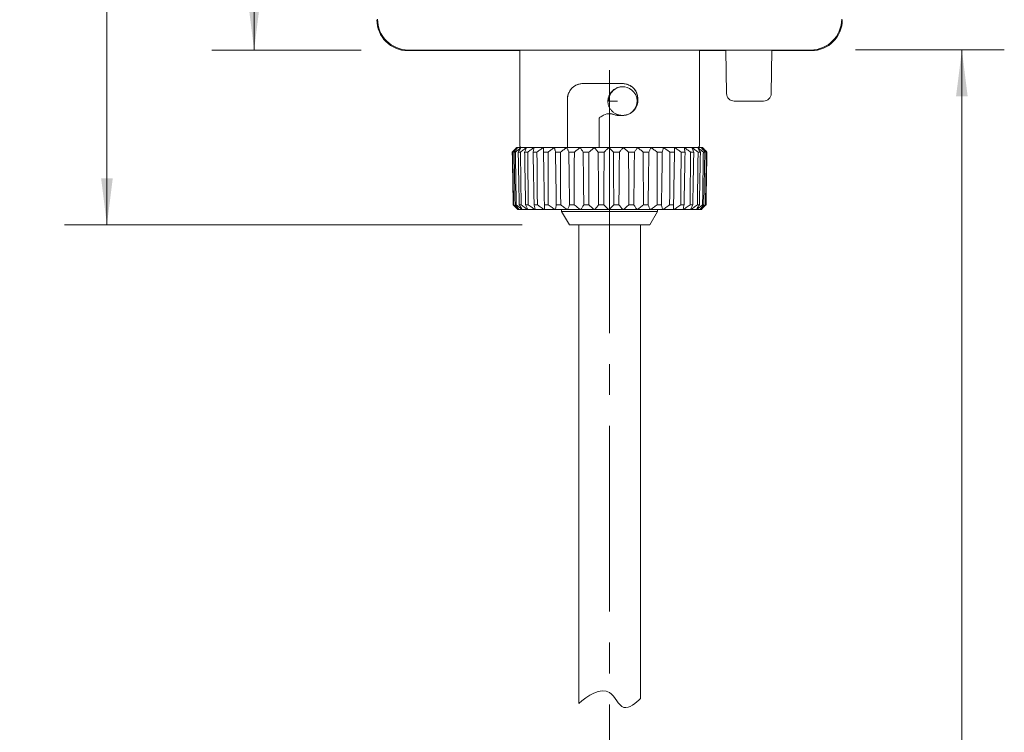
# Model space of a CAD drawing. Header units: millimetres. Extents: x 0 to 320, y 0 to 460.
# Tile 3 of 14: x 34 to 98, y 221 to 267. Entities that reach past the tile are written whole.
import ezdxf

# ---------------------------------------------------------------- set-up
doc = ezdxf.new("R2010")
doc.units = ezdxf.units.MM
doc.linetypes.add('대시 도트', pattern=[18, 12, -2, 2, -2])
doc.layers.get('0').update_dxf_attribs({"lineweight": 18})
for name, color, linetype, lineweight in [('실선 레이어', 7, 'Continuous', 18), ('중심선 레이어', 1, '대시 도트', 18), ('치수 레이어', 3, 'Continuous', 18)]:
    doc.layers.add(name, color=color, linetype=linetype, lineweight=lineweight)
doc.styles.add('MX_NOTE_STANDARD', font='isocp.shx', dxfattribs={"bigfont": 'extfont.shx'})
doc.dimstyles.new('MXDIMSTYLE', dxfattribs={"dimscale": 1.2, "dimtxt": 3.2, "dimasz": 2.5, "dimexe": 2.286, "dimexo": 2.54, "dimgap": 1, "dimtad": 1, "dimdec": 1, "dimdsep": 46, "dimtxsty": 'MX_NOTE_STANDARD', "dimblk": '_CAXARROW', "dimcen": 2.5, "dimdle": 5, "dimclrd": 1, "dimclre": 1, "dimclrt": 2, "dimadec": 0, "dimazin": 0, "dimtfac": 1, "dimtdec": 4, "dimtmove": 0, "dimatfit": 2, "dimfxl": 0, "dimtolj": 1, "dimarcsym": 0})

# ---------------------------------------------------------------- blocks, each defined once
blk = doc.blocks.new('*X3')
at = {"layer": '치수 레이어', "linetype": 'Continuous', "lineweight": 0}
for points in [[(49.317, 294.771), (48.942, 291.771), (49.692, 291.771)], [(49.317, 264.771), (48.942, 267.771), (49.692, 267.771)]]:
    blk.add_hatch(color=1, dxfattribs=at).paths.add_polyline_path(points, flags=0)
at = {"layer": '치수 레이어', "color": 1, "linetype": 'Continuous', "lineweight": 0}
for p, q in [((56.244, 294.771), (46.574, 294.771)), ((49.317, 264.771), (49.317, 294.771)), ((56.244, 264.771), (46.574, 264.771))]:
    blk.add_line(p, q, dxfattribs=at)
at = {"layer": '치수 레이어', "color": 2, "linetype": 'Continuous', "lineweight": 0, "insert": (46.197, 279.771), "char_height": 3.84, "width": 8.77714, "attachment_point": 5, "rotation": 90, "style": 'MX_NOTE_STANDARD'}
blk.add_mtext('30', dxfattribs=at)
blk = doc.blocks.new('_CAXARROW')
blk.add_hatch(color=0).paths.add_polyline_path([(0, 0), (-1, 0.125), (-1, -0.125)], flags=0)
blk = doc.blocks.new('*X4')
at = {"layer": '치수 레이어', "linetype": 'Continuous', "lineweight": 0}
for points in [[(39.805, 294.81), (40.18, 291.81), (39.43, 291.81)], [(39.805, 253.471), (40.18, 256.471), (39.43, 256.471)]]:
    blk.add_hatch(color=1, dxfattribs=at).paths.add_polyline_path(points, flags=0)
at = {"layer": '치수 레이어', "color": 1, "linetype": 'Continuous', "lineweight": 0}
for p, q in [((56.204, 294.81), (37.062, 294.81)), ((39.805, 294.81), (39.805, 253.471)), ((66.644, 253.471), (37.062, 253.471))]:
    blk.add_line(p, q, dxfattribs=at)
at = {"layer": '치수 레이어', "color": 2, "linetype": 'Continuous', "lineweight": 0, "insert": (36.685, 274.14), "char_height": 3.84, "width": 14.26286, "attachment_point": 5, "rotation": 90, "style": 'MX_NOTE_STANDARD'}
blk.add_mtext('41.3', dxfattribs=at)
blk = doc.blocks.new('*X5')
at = {"layer": '치수 레이어', "linetype": 'Continuous', "lineweight": 0}
for points in [[(95.057, 264.777), (94.682, 261.777), (95.432, 261.777)], [(95.057, 155.184), (94.682, 158.184), (95.432, 158.184)]]:
    blk.add_hatch(color=1, dxfattribs=at).paths.add_polyline_path(points, flags=0)
at = {"layer": '치수 레이어', "color": 1, "linetype": 'Continuous', "lineweight": 0}
for p, q in [((88.177, 264.777), (97.8, 264.777)), ((95.057, 155.184), (95.057, 264.777)), ((76.348, 155.184), (97.8, 155.184))]:
    blk.add_line(p, q, dxfattribs=at)
at = {"layer": '치수 레이어', "color": 2, "lineweight": 0, "insert": (91.937, 209.981), "char_height": 3.84, "width": 20.29714, "attachment_point": 5, "rotation": 90, "style": 'MX_NOTE_STANDARD'}
blk.add_mtext('2000', dxfattribs=at)

msp = doc.modelspace()

# ---------------------------------------------------------------- linework, layer by layer
for p, q in [((59.252, 264.731), (66.492, 264.731)), ((59.292, 264.771), (85.292, 264.771)), ((66.492, 264.771), (66.492, 258.571)), ((78.092, 264.771), (78.092, 258.571)), ((78.092, 264.731), (79.797, 264.731)), ((79.797, 264.771), (79.846, 261.962)), ((82.737, 261.962), (82.786, 264.771)), ((82.786, 264.731), (85.331, 264.731)), ((73.149, 262.396), (73.107, 262.396)), ((69.562, 261.6), (69.562, 258.571)), ((69.566, 258.471), (69.566, 261.596)), ((74.119, 261.543), (74.119, 261.598)), ((74.123, 261.602), (74.123, 261.539)), ((72.802, 261.471), (72.234, 261.471)), ((82.237, 261.471), (80.346, 261.471)), ((71.62, 258.471), (71.62, 260.342)), ((71.624, 260.34), (71.624, 258.571)), ((73.109, 260.546), (73.149, 260.546)), ((66.294, 258.471), (66.241, 258.417)), ((66.294, 258.471), (66.626, 258.471)), ((66.633, 258.471), (66.626, 258.471)), ((66.724, 258.471), (66.633, 258.471)), ((69.562, 258.471), (66.724, 258.471)), ((69.562, 258.471), (69.564, 258.471)), ((69.564, 258.471), (71.623, 258.471)), ((71.624, 258.471), (71.623, 258.471)), ((77.859, 258.471), (71.624, 258.471)), ((77.951, 258.471), (77.859, 258.471)), ((77.957, 258.471), (77.951, 258.471)), ((77.957, 258.471), (78.289, 258.471)), ((78.342, 258.417), (78.289, 258.471)), ((66.029, 258.168), (66.002, 258.168)), ((66.117, 258.168), (66.205, 258.168)), ((66.385, 258.168), (66.531, 258.168)), ((66.799, 258.168), (66.998, 258.168)), ((67.347, 258.168), (67.596, 258.168)), ((68.017, 258.168), (68.31, 258.168)), ((68.793, 258.168), (69.122, 258.168)), ((69.655, 258.168), (70.012, 258.168)), ((70.581, 258.168), (70.958, 258.168)), ((71.55, 258.168), (71.936, 258.168)), ((72.537, 258.168), (72.924, 258.168)), ((73.896, 258.168), (73.518, 258.168)), ((74.828, 258.168), (74.469, 258.168)), ((75.698, 258.168), (75.366, 258.168)), ((76.484, 258.168), (76.187, 258.168)), ((77.167, 258.168), (76.913, 258.168)), ((77.73, 258.168), (77.524, 258.168)), ((78.159, 258.168), (78.007, 258.168)), ((78.443, 258.168), (78.349, 258.168)), ((78.576, 258.168), (78.542, 258.168)), ((66.062, 254.763), (66.085, 254.763)), ((66.181, 254.763), (66.256, 254.763)), ((66.45, 254.763), (66.574, 254.763)), ((66.863, 254.763), (67.034, 254.763)), ((67.41, 254.763), (67.623, 254.763)), ((68.077, 254.763), (68.327, 254.763)), ((68.848, 254.763), (69.129, 254.763)), ((69.703, 254.763), (70.009, 254.763)), ((70.623, 254.763), (70.945, 254.763)), ((71.583, 254.763), (71.914, 254.763)), ((72.561, 254.763), (72.892, 254.763)), ((73.532, 254.763), (73.855, 254.763)), ((74.473, 254.763), (74.78, 254.763)), ((75.36, 254.763), (75.644, 254.763)), ((76.171, 254.763), (76.425, 254.763)), ((76.887, 254.763), (77.105, 254.763)), ((77.49, 254.763), (77.665, 254.763)), ((77.964, 254.763), (78.094, 254.763)), ((78.299, 254.763), (78.38, 254.763)), ((78.486, 254.763), (78.515, 254.763)), ((66.339, 254.485), (66.354, 254.471)), ((66.354, 254.471), (66.404, 254.471)), ((66.42, 254.471), (66.612, 254.471)), ((66.632, 254.471), (66.96, 254.471)), ((66.982, 254.471), (67.439, 254.471)), ((67.463, 254.471), (68.049, 254.471)), ((68.064, 254.471), (68.751, 254.471)), ((68.768, 254.471), (69.541, 254.471)), ((69.192, 254.471), (69.192, 254.337)), ((69.192, 254.337), (69.692, 253.471)), ((69.192, 254.337), (72.292, 254.337)), ((69.559, 254.471), (70.398, 254.471)), ((70.417, 254.471), (71.301, 254.471)), ((71.322, 254.471), (72.229, 254.471)), ((72.25, 254.471), (73.159, 254.471)), ((72.292, 254.337), (75.392, 254.337)), ((73.179, 254.471), (74.067, 254.471)), ((74.087, 254.471), (74.932, 254.471)), ((74.892, 253.471), (75.392, 254.337)), ((74.95, 254.471), (75.731, 254.471)), ((75.392, 254.337), (75.392, 254.471)), ((75.748, 254.471), (76.446, 254.471)), ((76.461, 254.471), (77.059, 254.471)), ((77.085, 254.471), (77.554, 254.471)), ((77.578, 254.471), (77.919, 254.471)), ((77.941, 254.471), (78.146, 254.471)), ((78.17, 254.471), (78.229, 254.471)), ((78.229, 254.471), (78.244, 254.485)), ((69.692, 253.471), (74.892, 253.471)), ((70.292, 253.471), (70.292, 222.522)), ((74.292, 222.856), (74.292, 253.471))]:
    msp.add_line(p, q)
for points in [[(69.562, 261.6), (69.574, 261.758), (69.611, 261.911), (69.67, 262.054), (69.75, 262.185), (69.853, 262.307), (69.973, 262.41), (70.119, 262.499), (70.278, 262.561), (70.56, 262.602)], [(73.124, 262.603), (73.294, 262.589), (73.458, 262.546), (73.611, 262.476), (73.751, 262.381), (73.875, 262.263), (73.976, 262.124), (74.053, 261.971), (74.102, 261.807), (74.123, 261.602)], [(74.067, 261.471), (74.044, 261.676), (73.976, 261.873), (73.867, 262.047), (73.73, 262.186), (73.578, 262.288), (73.425, 262.352), (73.28, 262.386), (73.149, 262.396)], [(74.123, 261.539), (74.11, 261.375), (74.07, 261.217), (74.005, 261.067), (73.917, 260.931), (73.806, 260.808), (73.677, 260.705), (73.527, 260.623), (73.366, 260.568), (73.124, 260.538)], [(73.275, 260.555), (73.33, 260.565), (73.461, 260.602), (73.615, 260.675), (73.777, 260.797), (73.925, 260.977), (74.029, 261.209), (74.067, 261.471)], [(72.625, 260.591), (72.368, 260.66), (72.102, 260.641), (71.892, 260.556)], [(72.629, 260.584), (72.371, 260.655), (72.105, 260.637), (71.892, 260.552)], [(72.624, 260.587), (72.786, 260.544), (72.833, 260.542)], [(72.629, 260.584), (72.625, 260.591)], [(72.84, 260.538), (72.674, 260.563), (72.627, 260.581)], [(72.84, 260.538), (72.833, 260.542)], [(73.149, 260.546), (73.206, 260.548)]]:
    msp.add_lwpolyline(points)
for centre, radius, start, end in [((59.252, 266.731), 2, 180.00436, 269.99564), ((59.292, 266.771), 2, 180, 270), ((85.292, 266.771), 2, 270, 360), ((85.331, 266.731), 2, 270.00436, 359.99564), ((80.346, 261.971), 0.5, 181, 270), ((82.237, 261.971), 0.5, 270, 359)]:
    msp.add_arc(centre, radius, start, end)
for centre, major_axis, ratio, start_param, end_param in [((72.292, 262.571), (-6.3, 0), 0.005236, 4.579825, 4.990852), ((72.292, 262.571), (-5.5, 0), 0.005236, 4.561164, 5.031877), ((73.149, 261.471), (0, 0.925), 0.989016, 6.222163, 7.853982), ((72.292, 260.571), (-6.3, 0), 0.005236, 1.657894, 1.703361)]:
    msp.add_ellipse(centre, major_axis=major_axis, ratio=ratio, start_param=start_param, end_param=end_param)
for points in [[(70.564, 262.598), (70.523, 262.598), (70.44, 262.593), (70.317, 262.569), (70.196, 262.53), (70.082, 262.475), (69.975, 262.407), (69.878, 262.327), (69.794, 262.236), (69.723, 262.138), (69.665, 262.034), (69.62, 261.927), (69.589, 261.818), (69.571, 261.707), (69.566, 261.633), (69.566, 261.596)], [(74.119, 261.598), (74.119, 261.637), (74.114, 261.715), (74.094, 261.831), (74.06, 261.944), (74.012, 262.054), (73.951, 262.158), (73.877, 262.255), (73.791, 262.343), (73.695, 262.42), (73.59, 262.484), (73.478, 262.535), (73.361, 262.572), (73.241, 262.594), (73.16, 262.599), (73.12, 262.599)], [(71.62, 260.342), (71.62, 260.349), (71.622, 260.363), (71.628, 260.383), (71.639, 260.401), (71.653, 260.417), (71.664, 260.425), (71.67, 260.429)], [(71.674, 260.426), (71.668, 260.423), (71.657, 260.415), (71.643, 260.399), (71.632, 260.381), (71.626, 260.361), (71.624, 260.347), (71.624, 260.34)], [(71.67, 260.429), (71.744, 260.471), (71.818, 260.514), (71.892, 260.556)], [(71.892, 260.552), (71.819, 260.51), (71.747, 260.468), (71.674, 260.426)], [(72.833, 260.542), (72.929, 260.542), (73.025, 260.542), (73.12, 260.542)], [(73.12, 260.542), (73.128, 260.542), (73.136, 260.542), (73.145, 260.542)], [(66.002, 258.168), (66.028, 258.195), (66.079, 258.249), (66.154, 258.328), (66.203, 258.378), (66.227, 258.403)], [(66.284, 258.403), (66.257, 258.378), (66.201, 258.327), (66.116, 258.249), (66.058, 258.195), (66.029, 258.168)], [(66.117, 258.168), (66.139, 258.195), (66.182, 258.249), (66.244, 258.328), (66.285, 258.378), (66.305, 258.403)], [(66.487, 258.403), (66.457, 258.378), (66.395, 258.327), (66.301, 258.249), (66.237, 258.195), (66.205, 258.168)], [(66.385, 258.168), (66.402, 258.195), (66.435, 258.249), (66.483, 258.328), (66.514, 258.378), (66.53, 258.403)], [(66.492, 258.571), (66.492, 258.563), (66.493, 258.548), (66.501, 258.527), (66.513, 258.508), (66.529, 258.492), (66.548, 258.48), (66.569, 258.472), (66.584, 258.471), (66.592, 258.471)], [(66.833, 258.403), (66.801, 258.378), (66.735, 258.327), (66.634, 258.249), (66.565, 258.195), (66.531, 258.168)], [(66.799, 258.168), (66.81, 258.195), (66.832, 258.249), (66.865, 258.328), (66.886, 258.378), (66.896, 258.403)], [(67.314, 258.403), (67.28, 258.378), (67.211, 258.327), (67.106, 258.249), (67.035, 258.195), (66.998, 258.168)], [(67.347, 258.168), (67.353, 258.195), (67.364, 258.249), (67.38, 258.328), (67.391, 258.378), (67.396, 258.403)], [(67.917, 258.403), (67.883, 258.378), (67.813, 258.327), (67.706, 258.249), (67.633, 258.195), (67.596, 258.168)], [(68.016, 258.403), (68.016, 258.407), (68.015, 258.413), (68.012, 258.421), (68.006, 258.427), (68, 258.43), (67.992, 258.432), (67.982, 258.432), (67.972, 258.43), (67.96, 258.427), (67.947, 258.421), (67.933, 258.413), (67.922, 258.407), (67.917, 258.403)], [(68.017, 258.168), (68.017, 258.195), (68.017, 258.249), (68.017, 258.328), (68.016, 258.378), (68.016, 258.403)], [(68.628, 258.403), (68.594, 258.378), (68.525, 258.327), (68.419, 258.249), (68.347, 258.195), (68.31, 258.168)], [(68.742, 258.403), (68.741, 258.407), (68.738, 258.413), (68.732, 258.421), (68.725, 258.427), (68.717, 258.43), (68.707, 258.432), (68.696, 258.432), (68.685, 258.43), (68.672, 258.427), (68.658, 258.421), (68.644, 258.413), (68.633, 258.407), (68.628, 258.403)], [(68.793, 258.168), (68.787, 258.195), (68.775, 258.249), (68.758, 258.328), (68.747, 258.378), (68.742, 258.403)], [(69.429, 258.403), (69.396, 258.378), (69.329, 258.327), (69.227, 258.249), (69.157, 258.195), (69.122, 258.168)], [(69.554, 258.403), (69.553, 258.407), (69.549, 258.413), (69.541, 258.421), (69.532, 258.427), (69.522, 258.43), (69.511, 258.432), (69.499, 258.432), (69.487, 258.43), (69.473, 258.427), (69.459, 258.421), (69.444, 258.413), (69.434, 258.407), (69.429, 258.403)], [(69.655, 258.168), (69.643, 258.195), (69.62, 258.249), (69.587, 258.328), (69.565, 258.378), (69.554, 258.403)], [(69.562, 258.471), (69.562, 258.471), (69.562, 258.473), (69.562, 258.481), (69.562, 258.494), (69.562, 258.51), (69.562, 258.529), (69.562, 258.549), (69.562, 258.563), (69.562, 258.571)], [(70.3, 258.403), (70.269, 258.378), (70.207, 258.327), (70.11, 258.249), (70.045, 258.195), (70.012, 258.168)], [(70.435, 258.403), (70.432, 258.407), (70.427, 258.413), (70.417, 258.421), (70.406, 258.427), (70.395, 258.43), (70.383, 258.432), (70.37, 258.432), (70.357, 258.43), (70.344, 258.427), (70.33, 258.421), (70.315, 258.413), (70.305, 258.407), (70.3, 258.403)], [(70.581, 258.168), (70.564, 258.195), (70.531, 258.249), (70.482, 258.328), (70.45, 258.378), (70.435, 258.403)], [(71.221, 258.403), (71.193, 258.378), (71.135, 258.327), (71.048, 258.249), (70.988, 258.195), (70.958, 258.168)], [(71.36, 258.403), (71.357, 258.407), (71.35, 258.413), (71.339, 258.421), (71.327, 258.427), (71.315, 258.43), (71.302, 258.432), (71.289, 258.432), (71.276, 258.43), (71.262, 258.427), (71.248, 258.421), (71.235, 258.413), (71.225, 258.407), (71.221, 258.403)], [(71.55, 258.168), (71.528, 258.195), (71.485, 258.249), (71.422, 258.328), (71.381, 258.378), (71.36, 258.403)], [(71.624, 258.571), (71.624, 258.563), (71.624, 258.548), (71.624, 258.527), (71.624, 258.508), (71.624, 258.492), (71.624, 258.48), (71.624, 258.472), (71.624, 258.471), (71.624, 258.471)], [(72.168, 258.403), (72.143, 258.378), (72.093, 258.327), (72.016, 258.249), (71.963, 258.195), (71.936, 258.168)], [(72.168, 258.403), (72.172, 258.406), (72.179, 258.413), (72.192, 258.421), (72.204, 258.426), (72.217, 258.43), (72.229, 258.432), (72.237, 258.432), (72.242, 258.432)], [(72.242, 258.432), (72.245, 258.432), (72.253, 258.431), (72.265, 258.429), (72.276, 258.425), (72.288, 258.42), (72.299, 258.412), (72.306, 258.406), (72.309, 258.403)], [(72.537, 258.168), (72.511, 258.195), (72.459, 258.249), (72.383, 258.328), (72.334, 258.378), (72.309, 258.403)], [(73.118, 258.403), (73.097, 258.378), (73.055, 258.327), (72.99, 258.249), (72.946, 258.195), (72.924, 258.168)], [(73.258, 258.403), (73.253, 258.407), (73.244, 258.413), (73.231, 258.421), (73.217, 258.427), (73.203, 258.43), (73.19, 258.432), (73.177, 258.432), (73.164, 258.43), (73.152, 258.427), (73.14, 258.421), (73.128, 258.413), (73.121, 258.407), (73.118, 258.403)], [(73.518, 258.168), (73.488, 258.195), (73.429, 258.249), (73.342, 258.328), (73.286, 258.378), (73.258, 258.403)], [(74.048, 258.403), (74.031, 258.378), (73.998, 258.327), (73.948, 258.249), (73.913, 258.195), (73.896, 258.168)], [(74.182, 258.403), (74.178, 258.407), (74.168, 258.413), (74.153, 258.421), (74.139, 258.427), (74.126, 258.43), (74.113, 258.432), (74.1, 258.432), (74.088, 258.43), (74.076, 258.427), (74.066, 258.421), (74.056, 258.413), (74.05, 258.407), (74.048, 258.403)], [(74.469, 258.168), (74.436, 258.195), (74.371, 258.249), (74.275, 258.328), (74.213, 258.378), (74.182, 258.403)], [(74.934, 258.403), (74.923, 258.378), (74.9, 258.327), (74.864, 258.249), (74.84, 258.195), (74.828, 258.168)], [(75.06, 258.403), (75.055, 258.407), (75.045, 258.413), (75.03, 258.421), (75.016, 258.427), (75.003, 258.43), (74.99, 258.432), (74.978, 258.432), (74.967, 258.43), (74.957, 258.427), (74.948, 258.421), (74.94, 258.413), (74.936, 258.407), (74.934, 258.403)], [(75.366, 258.168), (75.331, 258.195), (75.261, 258.249), (75.16, 258.328), (75.093, 258.378), (75.06, 258.403)], [(75.755, 258.403), (75.749, 258.378), (75.737, 258.327), (75.718, 258.249), (75.705, 258.195), (75.698, 258.168)], [(75.87, 258.403), (75.865, 258.407), (75.855, 258.413), (75.84, 258.421), (75.826, 258.427), (75.813, 258.43), (75.802, 258.432), (75.791, 258.432), (75.781, 258.43), (75.772, 258.427), (75.765, 258.421), (75.759, 258.413), (75.756, 258.407), (75.755, 258.403)], [(76.187, 258.168), (76.151, 258.195), (76.079, 258.249), (75.973, 258.328), (75.904, 258.378), (75.87, 258.403)], [(76.491, 258.403), (76.491, 258.378), (76.489, 258.327), (76.487, 258.249), (76.485, 258.195), (76.484, 258.168)], [(76.592, 258.403), (76.587, 258.407), (76.576, 258.413), (76.562, 258.421), (76.549, 258.427), (76.537, 258.43), (76.526, 258.432), (76.517, 258.432), (76.509, 258.43), (76.502, 258.427), (76.496, 258.421), (76.492, 258.413), (76.491, 258.407), (76.491, 258.403)], [(76.913, 258.168), (76.876, 258.195), (76.803, 258.249), (76.696, 258.328), (76.627, 258.378), (76.592, 258.403)], [(77.123, 258.412), (77.123, 258.41), (77.123, 258.406), (77.124, 258.403)], [(77.124, 258.403), (77.129, 258.378), (77.138, 258.327), (77.152, 258.249), (77.162, 258.195), (77.167, 258.168)], [(77.524, 258.168), (77.488, 258.195), (77.416, 258.249), (77.311, 258.328), (77.242, 258.378), (77.208, 258.403)], [(77.638, 258.403), (77.647, 258.378), (77.668, 258.327), (77.698, 258.249), (77.719, 258.195), (77.73, 258.168)], [(78.007, 258.168), (77.972, 258.195), (77.903, 258.249), (77.802, 258.328), (77.736, 258.378), (77.703, 258.403)], [(78.092, 258.571), (78.092, 258.563), (78.09, 258.548), (78.082, 258.527), (78.07, 258.508), (78.054, 258.492), (78.035, 258.48), (78.014, 258.472), (77.999, 258.471), (77.992, 258.471)], [(78.02, 258.403), (78.035, 258.378), (78.065, 258.327), (78.111, 258.249), (78.143, 258.195), (78.159, 258.168)], [(78.349, 258.168), (78.317, 258.195), (78.252, 258.249), (78.157, 258.328), (78.095, 258.378), (78.064, 258.403)], [(78.254, 258.411), (78.256, 258.409), (78.258, 258.406), (78.26, 258.403)], [(78.26, 258.403), (78.28, 258.378), (78.32, 258.327), (78.381, 258.249), (78.422, 258.195), (78.443, 258.168)], [(78.542, 258.168), (78.513, 258.195), (78.454, 258.249), (78.368, 258.328), (78.312, 258.378), (78.284, 258.403)], [(78.354, 258.403), (78.378, 258.378), (78.427, 258.327), (78.5, 258.249), (78.551, 258.195), (78.576, 258.168)], [(78.581, 258.168), (78.556, 258.195), (78.504, 258.249), (78.429, 258.328), (78.38, 258.378), (78.356, 258.403)], [(66.062, 254.763), (66.055, 255.139), (66.042, 255.893), (66.022, 257.029), (66.008, 257.788), (66.002, 258.168)], [(66.029, 258.168), (66.035, 257.788), (66.048, 257.029), (66.066, 255.893), (66.079, 255.139), (66.085, 254.763)], [(66.181, 254.763), (66.174, 255.139), (66.16, 255.893), (66.139, 257.029), (66.125, 257.788), (66.117, 258.168)], [(66.205, 258.168), (66.21, 257.788), (66.222, 257.029), (66.239, 255.893), (66.25, 255.139), (66.256, 254.763)], [(66.45, 254.763), (66.443, 255.139), (66.429, 255.893), (66.407, 257.029), (66.393, 257.788), (66.385, 258.168)], [(66.531, 258.168), (66.536, 257.788), (66.545, 257.029), (66.56, 255.893), (66.57, 255.139), (66.574, 254.763)], [(66.863, 254.763), (66.856, 255.139), (66.842, 255.893), (66.82, 257.029), (66.806, 257.788), (66.799, 258.168)], [(66.998, 258.168), (67.002, 257.788), (67.01, 257.029), (67.022, 255.893), (67.03, 255.139), (67.034, 254.763)], [(67.41, 254.763), (67.403, 255.139), (67.389, 255.893), (67.368, 257.029), (67.354, 257.788), (67.347, 258.168)], [(67.596, 258.168), (67.599, 257.788), (67.605, 257.029), (67.614, 255.893), (67.62, 255.139), (67.623, 254.763)], [(68.077, 254.763), (68.071, 255.139), (68.057, 255.893), (68.037, 257.029), (68.024, 257.788), (68.017, 258.168)], [(68.31, 258.168), (68.312, 257.788), (68.316, 257.029), (68.322, 255.893), (68.326, 255.139), (68.327, 254.763)], [(68.848, 254.763), (68.842, 255.139), (68.83, 255.893), (68.811, 257.029), (68.799, 257.788), (68.793, 258.168)], [(69.122, 258.168), (69.123, 257.788), (69.124, 257.029), (69.127, 255.893), (69.128, 255.139), (69.129, 254.763)], [(69.703, 254.763), (69.698, 255.139), (69.687, 255.893), (69.671, 257.029), (69.66, 257.788), (69.655, 258.168)], [(70.012, 258.168), (70.011, 257.788), (70.011, 257.029), (70.01, 255.893), (70.009, 255.139), (70.009, 254.763)], [(70.623, 254.763), (70.618, 255.139), (70.609, 255.893), (70.595, 257.029), (70.586, 257.788), (70.581, 258.168)], [(70.958, 258.168), (70.956, 257.788), (70.953, 257.029), (70.949, 255.893), (70.946, 255.139), (70.945, 254.763)], [(71.583, 254.763), (71.579, 255.139), (71.572, 255.893), (71.561, 257.029), (71.554, 257.788), (71.55, 258.168)], [(71.936, 258.168), (71.934, 257.788), (71.929, 257.029), (71.921, 255.893), (71.916, 255.139), (71.914, 254.763)], [(72.561, 254.763), (72.558, 255.139), (72.553, 255.893), (72.545, 257.029), (72.54, 257.788), (72.537, 258.168)], [(72.924, 258.168), (72.92, 257.788), (72.913, 257.029), (72.902, 255.893), (72.895, 255.139), (72.892, 254.763)], [(73.532, 254.763), (73.531, 255.139), (73.527, 255.893), (73.523, 257.029), (73.52, 257.788), (73.518, 258.168)], [(73.896, 258.168), (73.891, 257.788), (73.882, 257.029), (73.869, 255.893), (73.86, 255.139), (73.855, 254.763)], [(74.473, 254.763), (74.472, 255.139), (74.471, 255.893), (74.47, 257.029), (74.469, 257.788), (74.469, 258.168)], [(74.828, 258.168), (74.823, 257.788), (74.812, 257.029), (74.796, 255.893), (74.786, 255.139), (74.78, 254.763)], [(75.36, 254.763), (75.36, 255.139), (75.362, 255.893), (75.364, 257.029), (75.365, 257.788), (75.366, 258.168)], [(75.698, 258.168), (75.692, 257.788), (75.68, 257.029), (75.662, 255.893), (75.65, 255.139), (75.644, 254.763)], [(76.171, 254.763), (76.173, 255.139), (76.176, 255.893), (76.182, 257.029), (76.185, 257.788), (76.187, 258.168)], [(76.484, 258.168), (76.478, 257.788), (76.465, 257.029), (76.445, 255.893), (76.432, 255.139), (76.425, 254.763)], [(76.887, 254.763), (76.89, 255.139), (76.896, 255.893), (76.904, 257.029), (76.91, 257.788), (76.913, 258.168)], [(77.167, 258.168), (77.16, 257.788), (77.146, 257.029), (77.125, 255.893), (77.111, 255.139), (77.105, 254.763)], [(77.49, 254.763), (77.493, 255.139), (77.501, 255.893), (77.513, 257.029), (77.521, 257.788), (77.524, 258.168)], [(77.73, 258.168), (77.723, 257.788), (77.708, 257.029), (77.687, 255.893), (77.673, 255.139), (77.665, 254.763)], [(77.964, 254.763), (77.969, 255.139), (77.979, 255.893), (77.993, 257.029), (78.003, 257.788), (78.007, 258.168)], [(78.159, 258.168), (78.152, 257.788), (78.137, 257.029), (78.116, 255.893), (78.101, 255.139), (78.094, 254.763)], [(78.299, 254.763), (78.305, 255.139), (78.316, 255.893), (78.333, 257.029), (78.344, 257.788), (78.349, 258.168)], [(78.443, 258.168), (78.436, 257.788), (78.422, 257.029), (78.401, 255.893), (78.387, 255.139), (78.38, 254.763)], [(78.486, 254.763), (78.493, 255.139), (78.505, 255.893), (78.524, 257.029), (78.536, 257.788), (78.542, 258.168)], [(78.576, 258.168), (78.569, 257.788), (78.556, 257.029), (78.536, 255.893), (78.522, 255.139), (78.515, 254.763)], [(78.521, 254.763), (78.528, 255.139), (78.541, 255.893), (78.561, 257.029), (78.575, 257.788), (78.581, 258.168)], [(66.324, 254.5), (66.296, 254.528), (66.239, 254.584), (66.152, 254.671), (66.092, 254.732), (66.062, 254.763)], [(66.085, 254.763), (66.119, 254.732), (66.186, 254.671), (66.284, 254.584), (66.348, 254.528), (66.379, 254.5)], [(66.4, 254.5), (66.377, 254.528), (66.329, 254.584), (66.256, 254.671), (66.206, 254.732), (66.181, 254.763)], [(66.256, 254.763), (66.293, 254.732), (66.367, 254.671), (66.475, 254.584), (66.545, 254.528), (66.579, 254.5)], [(66.622, 254.5), (66.603, 254.528), (66.566, 254.584), (66.509, 254.671), (66.47, 254.732), (66.45, 254.763)], [(66.574, 254.763), (66.614, 254.732), (66.693, 254.671), (66.808, 254.584), (66.883, 254.528), (66.92, 254.5)], [(66.983, 254.5), (66.97, 254.528), (66.944, 254.584), (66.904, 254.671), (66.877, 254.732), (66.863, 254.763)], [(67.034, 254.763), (67.076, 254.732), (67.157, 254.671), (67.277, 254.584), (67.354, 254.528), (67.392, 254.5)], [(67.474, 254.5), (67.468, 254.528), (67.454, 254.584), (67.432, 254.671), (67.418, 254.732), (67.41, 254.763)], [(67.623, 254.763), (67.665, 254.732), (67.748, 254.671), (67.869, 254.584), (67.947, 254.528), (67.986, 254.5)], [(68.085, 254.5), (68.084, 254.528), (68.082, 254.584), (68.08, 254.671), (68.078, 254.732), (68.077, 254.763)], [(68.327, 254.763), (68.369, 254.732), (68.45, 254.671), (68.57, 254.584), (68.647, 254.528), (68.685, 254.5)], [(68.799, 254.5), (68.804, 254.528), (68.815, 254.584), (68.831, 254.671), (68.842, 254.732), (68.848, 254.763)], [(69.129, 254.763), (69.169, 254.732), (69.248, 254.671), (69.362, 254.584), (69.437, 254.528), (69.473, 254.5)], [(69.599, 254.5), (69.61, 254.528), (69.633, 254.584), (69.667, 254.671), (69.691, 254.732), (69.703, 254.763)], [(70.009, 254.763), (70.046, 254.732), (70.12, 254.671), (70.227, 254.584), (70.297, 254.528), (70.331, 254.5)], [(70.465, 254.5), (70.482, 254.528), (70.516, 254.584), (70.569, 254.671), (70.604, 254.732), (70.623, 254.763)], [(70.945, 254.763), (70.978, 254.732), (71.045, 254.671), (71.142, 254.584), (71.206, 254.528), (71.237, 254.5)], [(71.376, 254.5), (71.398, 254.528), (71.443, 254.584), (71.512, 254.671), (71.559, 254.732), (71.583, 254.763)], [(71.914, 254.763), (71.943, 254.732), (72.001, 254.671), (72.086, 254.584), (72.142, 254.528), (72.169, 254.5)], [(72.31, 254.5), (72.337, 254.528), (72.391, 254.584), (72.475, 254.671), (72.532, 254.732), (72.561, 254.763)], [(72.892, 254.763), (72.916, 254.732), (72.965, 254.671), (73.035, 254.584), (73.081, 254.528), (73.104, 254.5)], [(73.244, 254.5), (73.274, 254.528), (73.337, 254.584), (73.433, 254.671), (73.499, 254.732), (73.532, 254.763)], [(73.855, 254.763), (73.874, 254.732), (73.911, 254.671), (73.966, 254.584), (74.001, 254.528), (74.019, 254.5)], [(74.153, 254.5), (74.188, 254.528), (74.257, 254.584), (74.363, 254.671), (74.436, 254.732), (74.473, 254.763)], [(74.78, 254.763), (74.793, 254.732), (74.818, 254.671), (74.855, 254.584), (74.879, 254.528), (74.891, 254.5)], [(75.017, 254.5), (75.054, 254.528), (75.128, 254.584), (75.242, 254.671), (75.32, 254.732), (75.36, 254.763)], [(75.644, 254.763), (75.65, 254.732), (75.663, 254.671), (75.681, 254.584), (75.693, 254.528), (75.699, 254.5)], [(75.814, 254.5), (75.853, 254.528), (75.93, 254.584), (76.048, 254.671), (76.13, 254.732), (76.171, 254.763)], [(76.425, 254.763), (76.425, 254.732), (76.425, 254.671), (76.424, 254.584), (76.424, 254.528), (76.424, 254.5)], [(76.525, 254.5), (76.563, 254.528), (76.642, 254.584), (76.762, 254.671), (76.845, 254.732), (76.887, 254.763)], [(77.105, 254.763), (77.098, 254.732), (77.085, 254.671), (77.065, 254.584), (77.053, 254.528), (77.046, 254.5)], [(77.131, 254.5), (77.169, 254.528), (77.247, 254.584), (77.366, 254.671), (77.448, 254.732), (77.49, 254.763)], [(77.665, 254.763), (77.652, 254.732), (77.626, 254.671), (77.589, 254.584), (77.564, 254.528), (77.552, 254.5)], [(77.617, 254.5), (77.654, 254.528), (77.73, 254.584), (77.845, 254.671), (77.924, 254.732), (77.964, 254.763)], [(78.094, 254.763), (78.075, 254.732), (78.037, 254.671), (77.982, 254.584), (77.946, 254.528), (77.928, 254.5)], [(77.973, 254.5), (78.008, 254.528), (78.079, 254.584), (78.187, 254.671), (78.262, 254.732), (78.299, 254.763)], [(78.38, 254.763), (78.355, 254.732), (78.306, 254.671), (78.235, 254.584), (78.188, 254.528), (78.165, 254.5)], [(78.189, 254.5), (78.221, 254.528), (78.285, 254.584), (78.384, 254.671), (78.452, 254.732), (78.486, 254.763)], [(78.515, 254.763), (78.486, 254.732), (78.427, 254.671), (78.341, 254.584), (78.286, 254.528), (78.258, 254.5)], [(78.259, 254.5), (78.287, 254.528), (78.344, 254.584), (78.431, 254.671), (78.491, 254.732), (78.521, 254.763)], [(66.4, 254.5), (66.403, 254.496), (66.409, 254.489), (66.415, 254.482), (66.419, 254.476), (66.42, 254.472), (66.421, 254.471), (66.42, 254.471)], [(66.625, 254.471), (66.624, 254.471), (66.62, 254.472), (66.613, 254.476), (66.604, 254.482), (66.593, 254.489), (66.584, 254.496), (66.579, 254.5)], [(66.973, 254.471), (66.971, 254.471), (66.966, 254.472), (66.957, 254.476), (66.946, 254.482), (66.934, 254.489), (66.925, 254.496), (66.92, 254.5)], [(67.451, 254.471), (67.449, 254.471), (67.443, 254.472), (67.433, 254.476), (67.421, 254.482), (67.408, 254.489), (67.398, 254.496), (67.392, 254.5)], [(68.049, 254.471), (68.046, 254.471), (68.039, 254.472), (68.028, 254.476), (68.015, 254.482), (68.001, 254.489), (67.991, 254.496), (67.986, 254.5)], [(68.064, 254.471), (68.059, 254.471), (68.054, 254.471), (68.049, 254.471)], [(68.085, 254.5), (68.085, 254.496), (68.084, 254.489), (68.081, 254.482), (68.077, 254.476), (68.071, 254.472), (68.066, 254.471), (68.064, 254.471)], [(68.751, 254.471), (68.748, 254.471), (68.74, 254.472), (68.728, 254.476), (68.715, 254.482), (68.701, 254.489), (68.69, 254.496), (68.685, 254.5)], [(68.768, 254.471), (68.763, 254.471), (68.757, 254.471), (68.751, 254.471)], [(68.799, 254.5), (68.798, 254.496), (68.796, 254.489), (68.791, 254.482), (68.784, 254.476), (68.777, 254.472), (68.771, 254.471), (68.768, 254.471)], [(69.541, 254.471), (69.537, 254.471), (69.529, 254.472), (69.516, 254.476), (69.503, 254.482), (69.488, 254.489), (69.478, 254.496), (69.473, 254.5)], [(69.559, 254.471), (69.553, 254.471), (69.547, 254.471), (69.541, 254.471)], [(69.599, 254.5), (69.597, 254.496), (69.594, 254.489), (69.586, 254.482), (69.578, 254.476), (69.569, 254.472), (69.562, 254.471), (69.559, 254.471)], [(70.398, 254.471), (70.394, 254.471), (70.385, 254.472), (70.373, 254.476), (70.359, 254.482), (70.345, 254.489), (70.336, 254.496), (70.331, 254.5)], [(70.417, 254.471), (70.411, 254.471), (70.404, 254.471), (70.398, 254.471)], [(70.465, 254.5), (70.463, 254.496), (70.458, 254.489), (70.449, 254.482), (70.439, 254.476), (70.428, 254.472), (70.421, 254.471), (70.417, 254.471)], [(71.301, 254.471), (71.297, 254.471), (71.289, 254.472), (71.276, 254.476), (71.263, 254.482), (71.25, 254.489), (71.241, 254.496), (71.237, 254.5)], [(71.322, 254.471), (71.315, 254.471), (71.308, 254.471), (71.301, 254.471)], [(71.376, 254.5), (71.373, 254.496), (71.367, 254.489), (71.356, 254.482), (71.345, 254.476), (71.333, 254.472), (71.326, 254.471), (71.322, 254.471)], [(72.229, 254.471), (72.225, 254.471), (72.217, 254.472), (72.205, 254.476), (72.192, 254.482), (72.18, 254.489), (72.173, 254.496), (72.169, 254.5)], [(72.25, 254.471), (72.243, 254.471), (72.236, 254.471), (72.229, 254.471)], [(72.31, 254.5), (72.307, 254.496), (72.299, 254.489), (72.287, 254.482), (72.275, 254.476), (72.262, 254.472), (72.254, 254.471), (72.25, 254.471)], [(73.159, 254.471), (73.155, 254.471), (73.147, 254.472), (73.136, 254.476), (73.124, 254.482), (73.113, 254.489), (73.107, 254.496), (73.104, 254.5)], [(73.179, 254.471), (73.173, 254.471), (73.166, 254.471), (73.159, 254.471)], [(73.244, 254.5), (73.239, 254.496), (73.231, 254.489), (73.218, 254.482), (73.205, 254.476), (73.192, 254.472), (73.184, 254.471), (73.179, 254.471)], [(74.067, 254.471), (74.064, 254.471), (74.056, 254.472), (74.046, 254.476), (74.036, 254.482), (74.026, 254.489), (74.021, 254.496), (74.019, 254.5)], [(74.087, 254.471), (74.08, 254.471), (74.074, 254.471), (74.067, 254.471)], [(74.153, 254.5), (74.149, 254.496), (74.139, 254.489), (74.125, 254.482), (74.112, 254.476), (74.099, 254.472), (74.091, 254.471), (74.087, 254.471)], [(74.932, 254.471), (74.928, 254.471), (74.922, 254.472), (74.912, 254.476), (74.904, 254.482), (74.896, 254.489), (74.893, 254.496), (74.891, 254.5)], [(74.95, 254.471), (74.944, 254.471), (74.938, 254.471), (74.932, 254.471)], [(75.017, 254.5), (75.012, 254.496), (75.002, 254.489), (74.988, 254.482), (74.975, 254.476), (74.962, 254.472), (74.954, 254.471), (74.95, 254.471)], [(75.731, 254.471), (75.728, 254.471), (75.722, 254.472), (75.715, 254.476), (75.708, 254.482), (75.703, 254.489), (75.7, 254.496), (75.699, 254.5)], [(75.748, 254.471), (75.742, 254.471), (75.737, 254.471), (75.731, 254.471)], [(75.814, 254.5), (75.809, 254.496), (75.799, 254.489), (75.785, 254.482), (75.771, 254.476), (75.759, 254.472), (75.752, 254.471), (75.748, 254.471)], [(76.446, 254.471), (76.444, 254.471), (76.439, 254.472), (76.433, 254.476), (76.428, 254.482), (76.425, 254.489), (76.424, 254.496), (76.424, 254.5)], [(76.461, 254.471), (76.455, 254.471), (76.451, 254.471), (76.446, 254.471)], [(76.525, 254.5), (76.519, 254.496), (76.509, 254.489), (76.495, 254.482), (76.482, 254.476), (76.471, 254.472), (76.464, 254.471), (76.461, 254.471)], [(77.045, 254.49), (77.045, 254.493), (77.046, 254.496), (77.046, 254.5)], [(77.131, 254.5), (77.125, 254.496), (77.115, 254.489), (77.102, 254.482), (77.09, 254.476), (77.08, 254.472), (77.074, 254.471), (77.071, 254.471)], [(77.617, 254.5), (77.612, 254.496), (77.603, 254.489), (77.59, 254.482), (77.58, 254.476), (77.571, 254.472), (77.566, 254.471), (77.563, 254.471)], [(77.973, 254.5), (77.968, 254.496), (77.959, 254.489), (77.948, 254.482), (77.939, 254.476), (77.932, 254.472), (77.928, 254.471), (77.926, 254.471)], [(78.146, 254.471), (78.146, 254.471), (78.146, 254.472), (78.148, 254.476), (78.151, 254.482), (78.157, 254.489), (78.162, 254.496), (78.165, 254.5)], [(78.229, 254.471), (78.23, 254.471), (78.231, 254.472), (78.235, 254.476), (78.24, 254.482), (78.248, 254.489), (78.254, 254.496), (78.258, 254.5)]]:
    msp.add_open_spline(points, degree=3)
for points, knots in [([(73.107, 262.396), (73.093, 262.396), (73.049, 262.395), (72.977, 262.388), (72.892, 262.371), (72.807, 262.346), (72.726, 262.314), (72.647, 262.273), (72.572, 262.226), (72.502, 262.171), (72.438, 262.11), (72.38, 262.043), (72.328, 261.971), (72.283, 261.894), (72.246, 261.814), (72.218, 261.73), (72.197, 261.645), (72.184, 261.558), (72.181, 261.5), (72.181, 261.471)], [0, 0, 0, 0, 0.043994, 0.132005, 0.220016, 0.308028, 0.396039, 0.48405, 0.572061, 0.660072, 0.748083, 0.836094, 0.924105, 1.012116, 1.100127, 1.188138, 1.276149, 1.36416, 1.452171, 1.452171, 1.452171, 1.452171]), ([(73.807, 260.817), (73.831, 260.839), (73.882, 260.893), (73.951, 260.983), (74.012, 261.087), (74.06, 261.197), (74.094, 261.311), (74.114, 261.426), (74.119, 261.504), (74.119, 261.543)], [0, 0, 0, 0, 0.0953282, 0.2148389, 0.3343496, 0.4538603, 0.573371, 0.6928817, 0.8123925, 0.8123925, 0.8123925, 0.8123925]), ([(72.181, 261.471), (72.181, 261.441), (72.184, 261.383), (72.197, 261.296), (72.218, 261.211), (72.247, 261.128), (72.284, 261.047), (72.329, 260.971), (72.381, 260.898), (72.439, 260.831), (72.504, 260.77), (72.574, 260.715), (72.649, 260.668), (72.727, 260.627), (72.809, 260.595), (72.893, 260.57), (72.979, 260.554), (73.051, 260.547), (73.094, 260.546), (73.109, 260.546)], [0, 0, 0, 0, 0.088055, 0.17611, 0.264165, 0.35222, 0.440275, 0.52833, 0.616385, 0.70444, 0.792495, 0.88055, 0.968605, 1.05666, 1.144715, 1.23277, 1.320825, 1.40888, 1.452871, 1.452871, 1.452871, 1.452871]), ([(73.145, 260.542), (73.177, 260.543), (73.249, 260.548), (73.332, 260.564), (73.383, 260.578), (73.395, 260.581)], [0, 0, 0, 0, 0.0968372, 0.218194, 0.2537943, 0.2537943, 0.2537943, 0.2537943]), ([(66.241, 258.417), (66.24, 258.415), (66.236, 258.411), (66.231, 258.406), (66.227, 258.403)], [0, 0, 0, 0, 0.00790633, 0.02001279, 0.02001279, 0.02001279, 0.02001279]), ([(66.321, 258.432), (66.32, 258.431), (66.318, 258.43), (66.313, 258.427), (66.305, 258.421), (66.296, 258.413), (66.288, 258.407), (66.284, 258.403)], [0, 0, 0, 0, 0.00819602, 0.01795318, 0.02771034, 0.0374675, 0.04722466, 0.04722466, 0.04722466, 0.04722466]), ([(66.305, 258.403), (66.308, 258.407), (66.313, 258.413), (66.319, 258.421), (66.321, 258.425), (66.322, 258.427), (66.322, 258.427)], [0, 0, 0, 0, 0.00970572, 0.01941143, 0.02911715, 0.02989361, 0.02989361, 0.02989361, 0.02989361]), ([(66.324, 258.431), (66.324, 258.431), (66.323, 258.432), (66.322, 258.432), (66.321, 258.432), (66.321, 258.432)], [0, 0, 0, 0, 0.001212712, 0.003170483, 0.003483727, 0.003483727, 0.003483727, 0.003483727]), ([(66.322, 258.427), (66.323, 258.428), (66.324, 258.43), (66.324, 258.431), (66.324, 258.431)], [0, 0, 0, 0, 0.003143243, 0.004443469, 0.004443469, 0.004443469, 0.004443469]), ([(66.533, 258.432), (66.531, 258.431), (66.528, 258.43), (66.521, 258.427), (66.512, 258.421), (66.501, 258.413), (66.492, 258.407), (66.487, 258.403)], [0, 0, 0, 0, 0.0094286, 0.02065313, 0.03187765, 0.04310218, 0.05432671, 0.05432671, 0.05432671, 0.05432671]), ([(66.53, 258.403), (66.532, 258.407), (66.536, 258.413), (66.539, 258.421), (66.54, 258.425), (66.54, 258.427), (66.54, 258.428)], [0, 0, 0, 0, 0.00847697, 0.01695394, 0.02543091, 0.0272911, 0.0272911, 0.0272911, 0.0272911]), ([(66.54, 258.428), (66.54, 258.429), (66.54, 258.431), (66.538, 258.432), (66.535, 258.432), (66.533, 258.432), (66.533, 258.432)], [0, 0, 0, 0, 0.00280359, 0.00639535, 0.00998712, 0.01056181, 0.01056181, 0.01056181, 0.01056181]), ([(66.9, 258.427), (66.9, 258.428), (66.898, 258.431), (66.894, 258.432), (66.888, 258.432), (66.88, 258.43), (66.871, 258.427), (66.86, 258.421), (66.848, 258.413), (66.838, 258.407), (66.833, 258.403)], [0, 0, 0, 0, 0.00891461, 0.01860441, 0.0282942, 0.037984, 0.0476738, 0.05736359, 0.06705339, 0.07674318, 0.07674318, 0.07674318, 0.07674318]), ([(66.896, 258.403), (66.898, 258.407), (66.9, 258.413), (66.901, 258.419), (66.901, 258.421), (66.901, 258.422)], [0, 0, 0, 0, 0.00931647, 0.01863294, 0.01960507, 0.01960507, 0.01960507, 0.01960507]), ([(66.901, 258.422), (66.901, 258.424), (66.901, 258.425), (66.9, 258.427), (66.9, 258.427)], [0, 0, 0, 0, 0.005008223, 0.005455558, 0.005455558, 0.005455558, 0.005455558]), ([(67.393, 258.427), (67.391, 258.428), (67.388, 258.431), (67.382, 258.432), (67.374, 258.432), (67.365, 258.43), (67.355, 258.427), (67.343, 258.421), (67.329, 258.413), (67.319, 258.407), (67.314, 258.403)], [0, 0, 0, 0, 0.01015613, 0.0211954, 0.03223468, 0.04327395, 0.05431322, 0.06535249, 0.07639177, 0.08743104, 0.08743104, 0.08743104, 0.08743104]), ([(67.397, 258.413), (67.397, 258.416), (67.396, 258.421), (67.394, 258.425), (67.393, 258.427), (67.393, 258.427)], [0, 0, 0, 0, 0.00680972, 0.01394833, 0.01451942, 0.01451942, 0.01451942, 0.01451942]), ([(67.396, 258.403), (67.397, 258.407), (67.397, 258.41), (67.397, 258.413), (67.397, 258.413)], [0, 0, 0, 0, 0.01035903, 0.01083629, 0.01083629, 0.01083629, 0.01083629]), ([(77.136, 258.431), (77.135, 258.431), (77.132, 258.43), (77.127, 258.427), (77.124, 258.421), (77.123, 258.416), (77.123, 258.413), (77.123, 258.412)], [0, 0, 0, 0, 0.00366513, 0.01058324, 0.01750135, 0.02441945, 0.02488562, 0.02488562, 0.02488562, 0.02488562]), ([(77.208, 258.403), (77.203, 258.407), (77.192, 258.413), (77.179, 258.421), (77.167, 258.427), (77.156, 258.43), (77.147, 258.432), (77.14, 258.432), (77.137, 258.432), (77.136, 258.431)], [0, 0, 0, 0, 0.01226926, 0.02453852, 0.03680779, 0.04907705, 0.06134631, 0.07361557, 0.07938472, 0.07938472, 0.07938472, 0.07938472]), ([(77.633, 258.421), (77.633, 258.419), (77.634, 258.413), (77.636, 258.407), (77.638, 258.403)], [0, 0, 0, 0, 0.0092685, 0.0186909, 0.0186909, 0.0186909, 0.0186909]), ([(77.703, 258.403), (77.698, 258.407), (77.688, 258.413), (77.675, 258.421), (77.665, 258.427), (77.655, 258.43), (77.648, 258.432), (77.643, 258.432), (77.641, 258.432), (77.641, 258.432)], [0, 0, 0, 0, 0.011295, 0.02258999, 0.03388499, 0.04517999, 0.05647498, 0.06776998, 0.06957718, 0.06957718, 0.06957718, 0.06957718]), ([(78.01, 258.427), (78.01, 258.427), (78.01, 258.425), (78.01, 258.421), (78.013, 258.413), (78.017, 258.407), (78.02, 258.403)], [0, 0, 0, 0, 0.00079797, 0.00935782, 0.01791766, 0.02647751, 0.02647751, 0.02647751, 0.02647751]), ([(78.064, 258.403), (78.06, 258.407), (78.051, 258.413), (78.039, 258.421), (78.03, 258.427), (78.023, 258.43), (78.017, 258.432), (78.014, 258.432), (78.013, 258.432), (78.012, 258.432)], [0, 0, 0, 0, 0.00985265, 0.0197053, 0.02955796, 0.03941061, 0.04926326, 0.05911591, 0.06069234, 0.06069234, 0.06069234, 0.06069234]), ([(78.284, 258.403), (78.279, 258.407), (78.272, 258.413), (78.262, 258.421), (78.254, 258.427), (78.249, 258.43), (78.245, 258.432), (78.243, 258.432), (78.243, 258.431), (78.243, 258.431)], [0, 0, 0, 0, 0.00771842, 0.01543683, 0.02315525, 0.03087367, 0.03859209, 0.0463105, 0.05210344, 0.05210344, 0.05210344, 0.05210344]), ([(78.243, 258.431), (78.243, 258.431), (78.243, 258.43), (78.244, 258.427), (78.247, 258.421), (78.251, 258.416), (78.253, 258.412), (78.254, 258.411)], [0, 0, 0, 0, 0.00164485, 0.00823836, 0.01483186, 0.02142536, 0.0225902, 0.0225902, 0.0225902, 0.0225902]), ([(78.332, 258.427), (78.331, 258.428), (78.328, 258.431), (78.327, 258.432), (78.327, 258.432), (78.327, 258.432)], [0, 0, 0, 0, 0.002785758, 0.005813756, 0.007526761, 0.007526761, 0.007526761, 0.007526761]), ([(78.327, 258.432), (78.327, 258.432), (78.327, 258.432), (78.328, 258.43), (78.331, 258.427), (78.337, 258.421), (78.344, 258.413), (78.351, 258.407), (78.354, 258.403)], [0, 0, 0, 0, 0.00324611, 0.01072083, 0.01819555, 0.02567027, 0.03314499, 0.04061971, 0.04061971, 0.04061971, 0.04061971]), ([(78.342, 258.417), (78.34, 258.418), (78.337, 258.422), (78.334, 258.425), (78.332, 258.427), (78.332, 258.427)], [0, 0, 0, 0, 0.00462118, 0.01324971, 0.01393999, 0.01393999, 0.01393999, 0.01393999]), ([(78.356, 258.403), (78.352, 258.407), (78.347, 258.412), (78.343, 258.416), (78.342, 258.417)], [0, 0, 0, 0, 0.01366577, 0.02001255, 0.02001255, 0.02001255, 0.02001255]), ([(66.324, 254.5), (66.328, 254.496), (66.333, 254.491), (66.338, 254.486), (66.339, 254.485)], [0, 0, 0, 0, 0.01338385, 0.02142787, 0.02142787, 0.02142787, 0.02142787]), ([(66.397, 254.485), (66.395, 254.486), (66.39, 254.491), (66.384, 254.496), (66.379, 254.5)], [0, 0, 0, 0, 0.00908622, 0.02354753, 0.02354753, 0.02354753, 0.02354753]), ([(66.417, 254.471), (66.416, 254.471), (66.414, 254.472), (66.408, 254.476), (66.402, 254.481), (66.398, 254.484), (66.397, 254.485)], [0, 0, 0, 0, 0.00731036, 0.01462072, 0.02193107, 0.02464824, 0.02464824, 0.02464824, 0.02464824]), ([(66.622, 254.5), (66.624, 254.496), (66.628, 254.489), (66.632, 254.482), (66.633, 254.477), (66.633, 254.475), (66.634, 254.475)], [0, 0, 0, 0, 0.00828948, 0.01657896, 0.02486844, 0.02809913, 0.02809913, 0.02809913, 0.02809913]), ([(66.634, 254.475), (66.634, 254.474), (66.633, 254.472), (66.632, 254.471), (66.632, 254.471)], [0, 0, 0, 0, 0.001841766, 0.004859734, 0.004859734, 0.004859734, 0.004859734]), ([(66.988, 254.481), (66.988, 254.479), (66.988, 254.476), (66.986, 254.472), (66.984, 254.471), (66.982, 254.471)], [0, 0, 0, 0, 0.00367391, 0.00829292, 0.01291194, 0.01291194, 0.01291194, 0.01291194]), ([(66.983, 254.5), (66.984, 254.496), (66.987, 254.489), (66.988, 254.484), (66.988, 254.481), (66.988, 254.481)], [0, 0, 0, 0, 0.00911275, 0.0182255, 0.02009006, 0.02009006, 0.02009006, 0.02009006]), ([(67.476, 254.489), (67.476, 254.486), (67.476, 254.482), (67.473, 254.476), (67.469, 254.472), (67.465, 254.471), (67.463, 254.471)], [0, 0, 0, 0, 0.00571566, 0.01200468, 0.0182937, 0.02458271, 0.02458271, 0.02458271, 0.02458271]), ([(67.474, 254.5), (67.475, 254.496), (67.476, 254.493), (67.476, 254.489), (67.476, 254.489)], [0, 0, 0, 0, 0.01012575, 0.01104889, 0.01104889, 0.01104889, 0.01104889]), ([(77.059, 254.471), (77.057, 254.471), (77.053, 254.472), (77.049, 254.476), (77.046, 254.482), (77.045, 254.487), (77.045, 254.49), (77.045, 254.49)], [0, 0, 0, 0, 0.00647864, 0.01295728, 0.01943592, 0.02591456, 0.02608982, 0.02608982, 0.02608982, 0.02608982]), ([(77.547, 254.482), (77.547, 254.482), (77.547, 254.484), (77.548, 254.489), (77.55, 254.496), (77.552, 254.5)], [0, 0, 0, 0, 0.00072018, 0.00993148, 0.01914278, 0.01914278, 0.01914278, 0.01914278]), ([(77.554, 254.471), (77.552, 254.471), (77.55, 254.472), (77.547, 254.476), (77.547, 254.48), (77.547, 254.482)], [0, 0, 0, 0, 0.004803, 0.00960601, 0.01403349, 0.01403349, 0.01403349, 0.01403349]), ([(77.917, 254.475), (77.917, 254.476), (77.917, 254.478), (77.918, 254.482), (77.922, 254.489), (77.926, 254.496), (77.928, 254.5)], [0, 0, 0, 0, 0.00213871, 0.01050865, 0.01887859, 0.02724853, 0.02724853, 0.02724853, 0.02724853]), ([(77.919, 254.471), (77.918, 254.471), (77.917, 254.472), (77.917, 254.474), (77.917, 254.475)], [0, 0, 0, 0, 0.003191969, 0.005568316, 0.005568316, 0.005568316, 0.005568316]), ([(78.166, 254.481), (78.164, 254.48), (78.159, 254.476), (78.154, 254.472), (78.151, 254.471), (78.15, 254.471)], [0, 0, 0, 0, 0.00611055, 0.01296013, 0.01980971, 0.01980971, 0.01980971, 0.01980971]), ([(78.189, 254.5), (78.184, 254.496), (78.176, 254.489), (78.17, 254.484), (78.167, 254.482), (78.166, 254.481)], [0, 0, 0, 0, 0.01383746, 0.02767491, 0.02916789, 0.02916789, 0.02916789, 0.02916789]), ([(78.236, 254.477), (78.236, 254.477), (78.234, 254.475), (78.231, 254.472), (78.23, 254.471), (78.229, 254.471)], [0, 0, 0, 0, 0.000896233, 0.005377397, 0.009858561, 0.009858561, 0.009858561, 0.009858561]), ([(78.244, 254.485), (78.243, 254.484), (78.24, 254.481), (78.238, 254.479), (78.236, 254.477)], [0, 0, 0, 0, 0.00356146, 0.01070267, 0.01070267, 0.01070267, 0.01070267]), ([(78.259, 254.5), (78.256, 254.496), (78.25, 254.491), (78.246, 254.486), (78.244, 254.485)], [0, 0, 0, 0, 0.01338385, 0.02142787, 0.02142787, 0.02142787, 0.02142787])]:
    msp.add_open_spline(points, degree=3, knots=knots)
at = {"layer": '실선 레이어', "lineweight": 0}
msp.add_open_spline([(70.292, 222.522), (70.817, 222.996), (72.308, 224.006), (73.042, 221.794), (74.014, 222.558), (74.292, 222.856)], degree=3, knots=[0, 0, 0, 0, 2.205443, 3.588017, 4.857133, 4.857133, 4.857133, 4.857133], dxfattribs=at)
at = {"layer": '중심선 레이어'}
for p, q in [((72.292, 263.471), (72.292, 253.417)), ((72.292, 259.471), (72.292, 249.337)), ((72.292, 248.471), (72.292, 259.337)), ((72.292, 258.471), (72.292, 153.82))]:
    msp.add_line(p, q, dxfattribs=at)

# ---------------------------------------------------------------- dimensions: what is measured, and where the dimension line sits
at = {"layer": '치수 레이어', "linetype": 'Continuous', "lineweight": 0}
for base, p1, p2, angle, picture, middle in [((39.805, 253.471), (59.252, 294.81), (69.692, 253.471), 270, '*X4', (36.685, 274.14)), ((49.317, 294.771), (59.292, 264.771), (59.292, 294.771), 90, '*X3', (46.197, 279.771))]:
    dim = msp.add_linear_dim(base=base, p1=p1, p2=p2, angle=angle, dimstyle='MXDIMSTYLE', override={"dimsah": 1, "dimtfill": 1, "dimtzin": 8}, dxfattribs=at)
    dim.commit()
    dim.dimension.update_dxf_attribs({"geometry": picture, "text_midpoint": middle})
at = {"layer": '치수 레이어', "lineweight": 0}
dim = msp.add_linear_dim(base=(95.057, 264.777), p1=(73.3, 155.184), p2=(85.129, 264.777), angle=90, text='2000', dimstyle='MXDIMSTYLE', override={"dimsah": 1, "dimtfill": 1}, dxfattribs=at)
dim.commit()
dim.dimension.update_dxf_attribs({"geometry": '*X5', "text_midpoint": (91.937, 209.981)})

doc.saveas('drawing.dxf')
